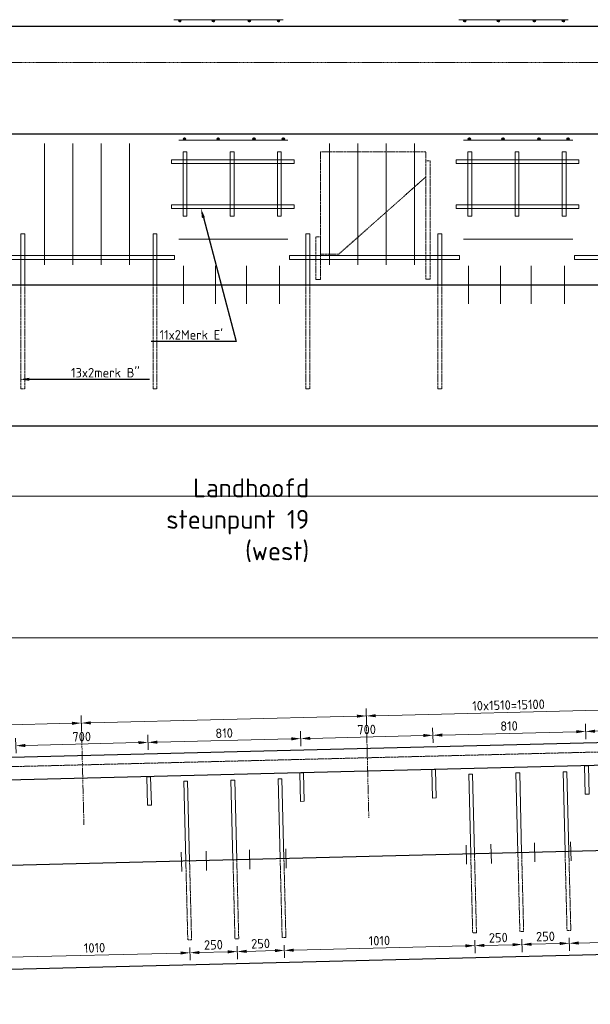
# Model space of a CAD drawing. Header units: millimetres. Extents: x -8028558 to 327273, y -63352 to 83293.
# Tile 182 of 195: x 293633 to 296656, y 5187 to 10398. Entities that reach past the tile are written whole.
import ezdxf
from ezdxf import colors
from ezdxf.entities.mleader import LeaderData, LeaderLine
from ezdxf.math import Vec2, Vec3

# ---------------------------------------------------------------- set-up
doc = ezdxf.new("R2010")
doc.units = ezdxf.units.MM
for name, pattern in [('NLCS-HIDDEN', [4, 2, -2]), ('XX-AFBREEK', [7, 4, -1, 1, -1]), ('XX-HART', [13, 4, -2, 1, -2, 4]), ('ZZ-HIDDEN-SO', [4, 2, -2])]:
    doc.linetypes.add(name, pattern=pattern)
for name, color, linetype, lineweight in [('B-CO-BC-AFBREEKLIJN-G', 7, 'XX-AFBREEK', 18), ('B-CO-BC-BETONVORM-GD', 90, 'Continuous', 25), ('B-CO-BC-BETONVORM-GN', 10, 'ZZ-HIDDEN-SO', 13), ('B-CO-BC-BETONVORM_GEWAPEND-T70', 210, 'Continuous', 70), ('B-CO-BC-STORTNAAD-GD', 10, 'BC-STORTNAAD', 25), ('B-CO-BC-WAPENING-GD', 130, 'Continuous', 25), ('B-CO-BC-WAPENING_HOOFDWAPENING-G', 170, 'Continuous', 18), ('B-CO-BC-WAPENING_HOOFDWAPENING-GN', 140, 'NLCS-HIDDEN', 13), ('B-CO-SC-STAALVORM-AD', 252, 'Continuous', 18), ('X-XX-AL-HARTLIJN-G', 7, 'XX-HART', 18), ('X-XX-AL-M', 7, 'Continuous', 18), ('X-XX-AL-VERWIJZING-T25', 7, 'Continuous', 25)]:
    doc.layers.add(name, color=color, linetype=linetype, lineweight=lineweight)
doc.styles.add('NLCS-ISO-MM20-T25', font='NLCS-ISO.ttf', dxfattribs={"height": 50})
doc.styles.add('NLCS-ISO-MM20-T50', font='NLCS-ISO.ttf', dxfattribs={"height": 100})
doc.linetypes.add('BC-STORTNAAD', pattern='A,15,-1,[175,NLCS.SHX,S=1,R=0,X=0,Y=0],-1', length=17)
doc.dimstyles.new('NLCS-MM20-T25-PIJL_L0_H4', dxfattribs={"dimscale": 20, "dimtxt": 2.5, "dimasz": 2.5, "dimexe": 2, "dimexo": 2, "dimgap": 0.7, "dimtad": 1, "dimdec": 0, "dimzin": 0, "dimdsep": 46, "dimtxsty": 'NLCS-ISO-MM20-T25', "dimcen": 0, "dimdle": 2, "dimclrd": 256, "dimclre": 256, "dimclrt": 256, "dimadec": 4, "dimazin": 0, "dimtfac": 1, "dimtdec": 3, "dimtofl": 0, "dimtmove": 0, "dimatfit": 3, "dimfxl": 2, "dimfxlon": 1, "dimtfillclr": 256, "dimtolj": 1, "dimtzin": 0, "dimlwd": -1, "dimlwe": -1, "dimarcsym": 0})
pattern_1 = [(45, (-25, 0), (-2.828427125, 2.828427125), []), (45, (-25, 2.4284), (-2.828427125, 2.828427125), []), (45, (-25, 2.5284), (-2.828427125, 2.828427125), []), (45, (-25, 2.6284), (-2.828427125, 2.828427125), [])]
pattern_2 = [(45, (0, 0), (-2.828427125, 2.828427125), []), (45, (0, 2.4284), (-2.828427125, 2.828427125), []), (45, (0, 2.5284), (-2.828427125, 2.828427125), []), (45, (0, 2.6284), (-2.828427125, 2.828427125), [])]

# ---------------------------------------------------------------- blocks, each defined once
blk = doc.blocks.new('*D1098')
at = {"layer": 'X-XX-AL-M', "transparency": 16777216}
for p, q in [((287393.2, 7086.2), (287393.2, 7166.2)), ((306353.2, 7086.2), (306353.2, 7166.2)), ((287443.2, 7126.2), (306303.2, 7126.2))]:
    blk.add_line(p, q, dxfattribs=at)
for points in [[(287443.2, 7134.6), (287443.2, 7117.9), (287393.2, 7126.2)], [(306303.2, 7134.6), (306303.2, 7117.9), (306353.2, 7126.2)]]:
    blk.add_solid(points, dxfattribs=at)
at = {"layer": 'X-XX-AL-M', "transparency": 16777216, "insert": (296873.2, 7165.2), "char_height": 50, "attachment_point": 5, "style": 'NLCS-ISO-MM20-T25'}
blk.add_mtext('\\A1;18960', dxfattribs=at)
blk = doc.blocks.new('*D1103')
at = {"layer": 'X-XX-AL-M', "transparency": 16777216}
for p, q in [((292451.3, 6597.6), (292449.3, 6677.6)), ((292500.3, 6638.8), (293909.8, 6674.1)), ((293960.8, 6635.3), (293958.8, 6715.3))]:
    blk.add_line(p, q, dxfattribs=at)
for points in [[(293909.6, 6682.4), (293910, 6665.7), (293959.8, 6675.3)], [(292500.1, 6647.2), (292500.5, 6630.5), (292450.3, 6637.6)]]:
    blk.add_solid(points, dxfattribs=at)
blk = doc.blocks.new('*D1104')
at = {"layer": 'X-XX-AL-M', "transparency": 16777216}
for p, q in [((295470.4, 6673.1), (295468.4, 6753.1)), ((293960.8, 6635.3), (293958.8, 6715.3)), ((294009.8, 6676.6), (295419.4, 6711.8))]:
    blk.add_line(p, q, dxfattribs=at)
for points in [[(294009.6, 6684.9), (294010, 6668.2), (293959.8, 6675.3)], [(295419.2, 6720.1), (295419.6, 6703.5), (295469.4, 6713.1)]]:
    blk.add_solid(points, dxfattribs=at)
blk = doc.blocks.new('*D1105')
at = {"layer": 'X-XX-AL-M', "transparency": 16777216}
for p, q in [((296979.9, 6710.8), (296977.9, 6790.8)), ((295470.4, 6673.1), (295468.4, 6753.1)), ((295519.3, 6714.3), (296928.9, 6749.6))]:
    blk.add_line(p, q, dxfattribs=at)
for points in [[(296928.7, 6757.9), (296929.1, 6741.2), (296978.9, 6750.8)], [(295519.1, 6722.6), (295519.5, 6706), (295469.4, 6713.1)]]:
    blk.add_solid(points, dxfattribs=at)
at = {"layer": 'X-XX-AL-M', "transparency": 16777216, "insert": (296223.1, 6770.9), "char_height": 50, "attachment_point": 5, "rotation": 1.4321, "style": 'NLCS-ISO-MM20-T25'}
blk.add_mtext('\\A1;10x1510=15100', dxfattribs=at)
blk = doc.blocks.new('*D1122')
at = {"layer": 'X-XX-AL-M', "transparency": 16777216}
for p, q in [((293613.6, 6515.5), (293611.6, 6595.4)), ((293662.6, 6556.7), (294262.4, 6571.7)), ((294313.4, 6533), (294311.4, 6612.9))]:
    blk.add_line(p, q, dxfattribs=at)
for points in [[(294262.2, 6580), (294262.6, 6563.4), (294312.4, 6573)], [(293662.4, 6565), (293662.8, 6548.4), (293612.6, 6555.5)]]:
    blk.add_solid(points, dxfattribs=at)
at = {"layer": 'X-XX-AL-M', "transparency": 16777216, "insert": (293961.5, 6603.2), "char_height": 50, "attachment_point": 5, "rotation": 1.4321, "style": 'NLCS-ISO-MM20-T25'}
blk.add_mtext('\\A1;700', dxfattribs=at)
blk = doc.blocks.new('*D1123')
at = {"layer": 'X-XX-AL-M', "transparency": 16777216}
for p, q in [((295123.1, 6553.2), (295121.1, 6633.2)), ((294313.4, 6533), (294311.4, 6612.9)), ((294362.3, 6574.2), (295072.1, 6591.9))]:
    blk.add_line(p, q, dxfattribs=at)
for points in [[(294362.1, 6582.5), (294362.6, 6565.9), (294312.4, 6573)], [(295071.9, 6600.3), (295072.3, 6583.6), (295122.1, 6593.2)]]:
    blk.add_solid(points, dxfattribs=at)
at = {"layer": 'X-XX-AL-M', "transparency": 16777216, "insert": (294716.3, 6622.1), "char_height": 50, "attachment_point": 5, "rotation": 1.4321, "style": 'NLCS-ISO-MM20-T25'}
blk.add_mtext('\\A1;810', dxfattribs=at)
blk = doc.blocks.new('*D1124')
at = {"layer": 'X-XX-AL-M', "transparency": 16777216}
for p, q in [((295123.1, 6553.2), (295121.1, 6633.2)), ((295822.9, 6570.7), (295820.9, 6650.7)), ((295172.1, 6594.4), (295771.9, 6609.4))]:
    blk.add_line(p, q, dxfattribs=at)
for points in [[(295171.9, 6602.8), (295172.3, 6586.1), (295122.1, 6593.2)], [(295771.7, 6617.8), (295772.1, 6601.1), (295821.9, 6610.7)]]:
    blk.add_solid(points, dxfattribs=at)
at = {"layer": 'X-XX-AL-M', "transparency": 16777216, "insert": (295471, 6640.9), "char_height": 50, "attachment_point": 5, "rotation": 1.4321, "style": 'NLCS-ISO-MM20-T25'}
blk.add_mtext('\\A1;700', dxfattribs=at)
blk = doc.blocks.new('*D1125')
at = {"layer": 'X-XX-AL-M', "transparency": 16777216}
for p, q in [((296632.6, 6590.9), (296630.6, 6670.9)), ((295822.9, 6570.7), (295820.9, 6650.7)), ((295871.9, 6611.9), (296581.7, 6629.7))]:
    blk.add_line(p, q, dxfattribs=at)
for points in [[(295871.7, 6620.3), (295872.1, 6603.6), (295821.9, 6610.7)], [(296581.4, 6638), (296581.9, 6621.4), (296631.6, 6630.9)]]:
    blk.add_solid(points, dxfattribs=at)
at = {"layer": 'X-XX-AL-M', "transparency": 16777216, "insert": (296225.8, 6659.8), "char_height": 50, "attachment_point": 5, "rotation": 1.4321, "style": 'NLCS-ISO-MM20-T25'}
blk.add_mtext('\\A1;810', dxfattribs=at)
blk = doc.blocks.new('*D1126')
at = {"layer": 'X-XX-AL-M', "transparency": 16777216}
for p, q in [((296632.6, 6590.9), (296630.6, 6670.9)), ((297332.4, 6608.4), (297330.4, 6688.4)), ((296681.6, 6632.2), (297281.4, 6647.2))]:
    blk.add_line(p, q, dxfattribs=at)
for points in [[(296681.4, 6640.5), (296681.8, 6623.9), (296631.6, 6630.9)], [(297281.2, 6655.5), (297281.6, 6638.8), (297331.4, 6648.4)]]:
    blk.add_solid(points, dxfattribs=at)
at = {"layer": 'X-XX-AL-M', "transparency": 16777216, "insert": (296980.6, 6678.7), "char_height": 50, "attachment_point": 5, "rotation": 1.4321, "style": 'NLCS-ISO-MM20-T25'}
blk.add_mtext('\\A1;700', dxfattribs=at)
blk = doc.blocks.new('*D1058')
at = {"layer": 'X-XX-AL-M', "transparency": 16777216}
for p, q in [((294534.6, 5487.6), (294536.3, 5419.6)), ((293524.9, 5462.4), (293526.6, 5394.3)), ((293575.6, 5435.6), (294485.3, 5458.3))]:
    blk.add_line(p, q, dxfattribs=at)
for points in [[(293575.4, 5443.9), (293575.8, 5427.2), (293525.6, 5434.3)], [(294485.1, 5466.6), (294485.5, 5450), (294535.3, 5459.6)]]:
    blk.add_solid(points, dxfattribs=at)
at = {"layer": 'X-XX-AL-M', "transparency": 16777216, "insert": (294029.5, 5485.9), "char_height": 50, "attachment_point": 5, "rotation": 1.4321, "style": 'NLCS-ISO-MM20-T25'}
blk.add_mtext('\\A1;1010', dxfattribs=at)
blk = doc.blocks.new('*D1059')
at = {"layer": 'X-XX-AL-M', "transparency": 16777216}
for p, q in [((294534.6, 5487.6), (294536.3, 5419.6)), ((294784.5, 5493.9), (294786.2, 5425.8)), ((294585.3, 5460.8), (294735.2, 5464.6))]:
    blk.add_line(p, q, dxfattribs=at)
for points in [[(294735, 5472.9), (294735.5, 5456.2), (294785.2, 5465.8)], [(294585.1, 5469.1), (294585.5, 5452.5), (294535.3, 5459.6)]]:
    blk.add_solid(points, dxfattribs=at)
at = {"layer": 'X-XX-AL-M', "transparency": 16777216, "insert": (294659.3, 5501.7), "char_height": 50, "attachment_point": 5, "rotation": 1.4321, "style": 'NLCS-ISO-MM20-T25'}
blk.add_mtext('\\A1;250', dxfattribs=at)
blk = doc.blocks.new('*D1060')
at = {"layer": 'X-XX-AL-M', "transparency": 16777216}
for p, q in [((294784.5, 5493.9), (294786.2, 5425.8)), ((295034.4, 5500.1), (295036.1, 5432.1)), ((294835.2, 5467.1), (294985.2, 5470.8))]:
    blk.add_line(p, q, dxfattribs=at)
for points in [[(294835, 5475.4), (294835.4, 5458.7), (294785.2, 5465.8)], [(294985, 5479.1), (294985.4, 5462.5), (295035.1, 5472.1)]]:
    blk.add_solid(points, dxfattribs=at)
at = {"layer": 'X-XX-AL-M', "transparency": 16777216, "insert": (294909.2, 5507.9), "char_height": 50, "attachment_point": 5, "rotation": 1.4321, "style": 'NLCS-ISO-MM20-T25'}
blk.add_mtext('\\A1;250', dxfattribs=at)
blk = doc.blocks.new('*D1061')
at = {"layer": 'X-XX-AL-M', "transparency": 16777216}
for p, q in [((296044.1, 5525.4), (296045.8, 5457.3)), ((295034.4, 5500.1), (295036.1, 5432.1)), ((295085.1, 5473.3), (295994.8, 5496))]:
    blk.add_line(p, q, dxfattribs=at)
for points in [[(295084.9, 5481.6), (295085.3, 5465), (295035.1, 5472.1)], [(295994.6, 5504.4), (295995.1, 5487.7), (296044.8, 5497.3)]]:
    blk.add_solid(points, dxfattribs=at)
at = {"layer": 'X-XX-AL-M', "transparency": 16777216, "insert": (295539, 5523.7), "char_height": 50, "attachment_point": 5, "rotation": 1.4321, "style": 'NLCS-ISO-MM20-T25'}
blk.add_mtext('\\A1;1010', dxfattribs=at)
blk = doc.blocks.new('*D1062')
at = {"layer": 'X-XX-AL-M', "transparency": 16777216}
for p, q in [((296044.1, 5525.4), (296045.8, 5457.3)), ((296294.1, 5531.6), (296295.8, 5463.6)), ((296094.8, 5498.5), (296244.8, 5502.3))]:
    blk.add_line(p, q, dxfattribs=at)
for points in [[(296094.6, 5506.9), (296095, 5490.2), (296044.8, 5497.3)], [(296244.6, 5510.6), (296245, 5494), (296294.8, 5503.5)]]:
    blk.add_solid(points, dxfattribs=at)
at = {"layer": 'X-XX-AL-M', "transparency": 16777216, "insert": (296168.8, 5539.4), "char_height": 50, "attachment_point": 5, "rotation": 1.4321, "style": 'NLCS-ISO-MM20-T25'}
blk.add_mtext('\\A1;250', dxfattribs=at)
blk = doc.blocks.new('*D1063')
at = {"layer": 'X-XX-AL-M', "transparency": 16777216}
for p, q in [((296294.1, 5531.6), (296295.8, 5463.6)), ((296544, 5537.9), (296545.7, 5469.8)), ((296344.7, 5504.8), (296494.7, 5508.5))]:
    blk.add_line(p, q, dxfattribs=at)
for points in [[(296344.5, 5513.1), (296344.9, 5496.5), (296294.8, 5503.5)], [(296494.5, 5516.9), (296494.9, 5500.2), (296544.7, 5509.8)]]:
    blk.add_solid(points, dxfattribs=at)
at = {"layer": 'X-XX-AL-M', "transparency": 16777216, "insert": (296418.7, 5545.7), "char_height": 50, "attachment_point": 5, "rotation": 1.4321, "style": 'NLCS-ISO-MM20-T25'}
blk.add_mtext('\\A1;250', dxfattribs=at)
blk = doc.blocks.new('*D1064')
at = {"layer": 'X-XX-AL-M', "transparency": 16777216}
for p, q in [((296544, 5537.9), (296545.7, 5469.8)), ((296594.7, 5511), (297504.4, 5533.8)), ((297553.7, 5563.1), (297555.4, 5495))]:
    blk.add_line(p, q, dxfattribs=at)
for points in [[(297504.2, 5542.1), (297504.6, 5525.5), (297554.4, 5535)], [(296594.5, 5519.4), (296594.9, 5502.7), (296544.7, 5509.8)]]:
    blk.add_solid(points, dxfattribs=at)
at = {"layer": 'X-XX-AL-M', "transparency": 16777216, "insert": (297048.5, 5561.4), "char_height": 50, "attachment_point": 5, "rotation": 1.4321, "style": 'NLCS-ISO-MM20-T25'}
blk.add_mtext('\\A1;1010', dxfattribs=at)

msp = doc.modelspace()

# ---------------------------------------------------------------- hatches: boundary and pattern name
at = {"layer": 'B-CO-SC-STAALVORM-AD'}
h = msp.add_hatch(dxfattribs=at)
h.set_pattern_fill('ACO-STAAL', color=256, pattern_type=2)
h.set_pattern_definition(pattern_1)
h.paths.add_polyline_path([(294475.3, 10392.1, 1), (294487.3, 10392.1, 1)])
h = msp.add_hatch(dxfattribs=at)
h.set_pattern_fill('ACO-STAAL', color=256, pattern_type=2)
h.set_pattern_definition(pattern_1)
h.paths.add_polyline_path([(294653.6, 10392.1, 1), (294665.6, 10392.1, 1)])
h = msp.add_hatch(dxfattribs=at)
h.set_pattern_fill('ACO-STAAL', color=256, pattern_type=2)
h.set_pattern_definition(pattern_1)
h.paths.add_polyline_path([(294843.6, 10392.1, 1), (294855.6, 10392.1, 1)])
h = msp.add_hatch(dxfattribs=at)
h.set_pattern_fill('ACO-STAAL', color=256, pattern_type=2)
h.set_pattern_definition(pattern_1)
h.paths.add_polyline_path([(294998.2, 10392.1, 1), (295010.2, 10392.1, 1)])
h = msp.add_hatch(dxfattribs=at)
h.set_pattern_fill('ACO-STAAL', color=256, pattern_type=2)
h.set_pattern_definition(pattern_1)
h.paths.add_polyline_path([(295984.8, 10392.1, 1), (295996.8, 10392.1, 1)])
h = msp.add_hatch(dxfattribs=at)
h.set_pattern_fill('ACO-STAAL', color=256, pattern_type=2)
h.set_pattern_definition(pattern_1)
h.paths.add_polyline_path([(296163.1, 10392.1, 1), (296175.1, 10392.1, 1)])
h = msp.add_hatch(dxfattribs=at)
h.set_pattern_fill('ACO-STAAL', color=256, pattern_type=2)
h.set_pattern_definition(pattern_1)
h.paths.add_polyline_path([(296353.1, 10392.1, 1), (296365.1, 10392.1, 1)])
h = msp.add_hatch(dxfattribs=at)
h.set_pattern_fill('ACO-STAAL', color=256, pattern_type=2)
h.set_pattern_definition(pattern_1)
h.paths.add_polyline_path([(296507.8, 10392.1, 1), (296519.8, 10392.1, 1)])
h = msp.add_hatch(dxfattribs=at)
h.set_pattern_fill('ACO-STAAL', color=256, pattern_type=2)
h.set_pattern_definition(pattern_2)
h.paths.add_polyline_path([(294512.3, 9767.3, 1), (294500.3, 9767.3, 1)])
h = msp.add_hatch(dxfattribs=at)
h.set_pattern_fill('ACO-STAAL', color=256, pattern_type=2)
h.set_pattern_definition(pattern_2)
h.paths.add_polyline_path([(294690.6, 9767.3, 1), (294678.6, 9767.3, 1)])
h = msp.add_hatch(dxfattribs=at)
h.set_pattern_fill('ACO-STAAL', color=256, pattern_type=2)
h.set_pattern_definition(pattern_2)
h.paths.add_polyline_path([(294880.6, 9767.3, 1), (294868.6, 9767.3, 1)])
h = msp.add_hatch(dxfattribs=at)
h.set_pattern_fill('ACO-STAAL', color=256, pattern_type=2)
h.set_pattern_definition(pattern_2)
h.paths.add_polyline_path([(295035.2, 9767.3, 1), (295023.2, 9767.3, 1)])
h = msp.add_hatch(dxfattribs=at)
h.set_pattern_fill('ACO-STAAL', color=256, pattern_type=2)
h.set_pattern_definition(pattern_2)
h.paths.add_polyline_path([(296021.8, 9767.3, 1), (296009.8, 9767.3, 1)])
h = msp.add_hatch(dxfattribs=at)
h.set_pattern_fill('ACO-STAAL', color=256, pattern_type=2)
h.set_pattern_definition(pattern_2)
h.paths.add_polyline_path([(296200.1, 9767.3, 1), (296188.1, 9767.3, 1)])
h = msp.add_hatch(dxfattribs=at)
h.set_pattern_fill('ACO-STAAL', color=256, pattern_type=2)
h.set_pattern_definition(pattern_2)
h.paths.add_polyline_path([(296390.1, 9767.3, 1), (296378.1, 9767.3, 1)])
h = msp.add_hatch(dxfattribs=at)
h.set_pattern_fill('ACO-STAAL', color=256, pattern_type=2)
h.set_pattern_definition(pattern_2)
h.paths.add_polyline_path([(296544.8, 9767.3, 1), (296532.8, 9767.3, 1)])

# ---------------------------------------------------------------- linework, layer by layer
at = {"layer": 'B-CO-BC-AFBREEKLIJN-G', "flags": 128}
msp.add_lwpolyline([(285464.9, 10171.4), (307459.2, 10171.4)], dxfattribs=at)
at = {"layer": 'B-CO-BC-BETONVORM-GD', "flags": 128}
for points in [[(286154.1, 10364.7), (306174.1, 10364.7)], [(286154.1, 9794.7), (306174.1, 9794.7)], [(286154.1, 8994.7), (306344.1, 8994.7)], [(305119.1, 8246.4), (286114.1, 8246.4)], [(304364.4, 7875.3), (286114.1, 7877)], [(306353.2, 6811.7), (287590.6, 6342.7)], [(306353.2, 6691.7), (287349.1, 6217.7)], [(286168.2, 5186.7), (306353.2, 5691.4)]]:
    msp.add_lwpolyline(points, dxfattribs=at)
at = {"layer": 'B-CO-BC-BETONVORM-GN', "flags": 128}
msp.add_lwpolyline([(306353.2, 6762.9), (287393.2, 6290.1)], dxfattribs=at)
at = {"layer": 'B-CO-BC-STORTNAAD-GD', "flags": 128}
msp.add_lwpolyline([(306353.2, 6241.5), (286168.2, 5736.9)], dxfattribs=at)
at = {"layer": 'B-CO-BC-WAPENING-GD'}
for centre in [(294481.3, 10392.1), (294659.6, 10392.1), (294849.6, 10392.1), (295004.2, 10392.1), (295990.8, 10392.1), (296169.1, 10392.1), (296359.1, 10392.1), (296513.8, 10392.1), (294506.3, 9767.3), (294684.6, 9767.3), (294874.6, 9767.3), (295029.2, 9767.3), (296015.8, 9767.3), (296194.1, 9767.3), (296384.1, 9767.3), (296538.8, 9767.3)]:
    msp.add_circle(centre, 6, dxfattribs=at)
at = {"layer": 'B-CO-BC-WAPENING_HOOFDWAPENING-G', "flags": 128}
for points in [[(294450.5, 10398.2), (295029.4, 10398.2)], [(295960, 10398.2), (296539, 10398.2)], [(294475.5, 9761.3), (295054.4, 9761.3)], [(295985, 9761.3), (296564, 9761.3)], [(293764.8, 9100.6), (293764.8, 9742.2)], [(293914.8, 9100.6), (293914.8, 9742.2)], [(294064.8, 9100.6), (294064.8, 9742.2)], [(294214.8, 9100.6), (294214.8, 9742.2)], [(295274.4, 9100.6), (295274.4, 9742.2)], [(295424.4, 9100.6), (295424.4, 9742.2)], [(295574.4, 9100.6), (295574.4, 9742.2)], [(295724.4, 9100.6), (295724.4, 9742.2)], [(293639.8, 9264.7), (293659.8, 9264.7)], [(293639.8, 9264.7), (293639.8, 8994.7)], [(293659.8, 9264.7), (293659.8, 8994.7)], [(294339.6, 9264.7), (294359.6, 9264.7)], [(294339.6, 9264.7), (294339.6, 8994.7)], [(294359.6, 9264.7), (294359.6, 8994.7)], [(294475.5, 9236.9), (295054.4, 9236.9)], [(295149.4, 9264.7), (295169.4, 9264.7)], [(295149.4, 9264.7), (295149.4, 8994.7)], [(295169.4, 9264.7), (295169.4, 8994.7)], [(295849.2, 9264.7), (295869.2, 9264.7)], [(295849.2, 9264.7), (295849.2, 8994.7)], [(295869.2, 9264.7), (295869.2, 8994.7)], [(295985, 9236.9), (296564, 9236.9)], [(294500.6, 9094.7), (294500.6, 8894.7)], [(294671.3, 9094.7), (294671.3, 8894.7)], [(294834, 9094.7), (294834, 8894.7)], [(295009.5, 9094.7), (295009.5, 8894.7)], [(296010.2, 9094.7), (296010.2, 8894.7)], [(296180.9, 9094.7), (296180.9, 8894.7)], [(296343.5, 9094.7), (296343.5, 8894.7)], [(296519, 9094.7), (296519, 8894.7)], [(295136.7, 6411.3), (295116.7, 6410.8)], [(295120.4, 6260.8), (295116.7, 6410.8)], [(295140.4, 6261.3), (295136.7, 6411.3)], [(295836.4, 6428.8), (295816.4, 6428.3)], [(295820.2, 6278.3), (295816.4, 6428.3)], [(295840.2, 6278.8), (295836.4, 6428.8)], [(296282.1, 6411.6), (296262.1, 6411.1)], [(296272.6, 5989.5), (296262.1, 6411.1)], [(296292.6, 5990), (296282.1, 6411.6)], [(296532, 6417.8), (296512, 6417.3)], [(296522.5, 5995.8), (296512, 6417.3)], [(296542.5, 5996.3), (296532, 6417.8)], [(296646.2, 6449), (296626.2, 6448.5)], [(296629.9, 6298.6), (296626.2, 6448.5)], [(296649.9, 6299.1), (296646.2, 6449)], [(294326.9, 6391), (294306.9, 6390.5)], [(294310.7, 6240.6), (294306.9, 6390.5)], [(294330.7, 6241.1), (294326.9, 6391)], [(294522.6, 6367.6), (294502.6, 6367.1)], [(294513.2, 5945.5), (294502.6, 6367.1)], [(294533.1, 5946), (294522.6, 6367.6)], [(294772.5, 6373.8), (294752.5, 6373.3)], [(294763.1, 5951.8), (294752.5, 6373.3)], [(294783.1, 5952.3), (294772.5, 6373.8)], [(295022.5, 6380.1), (295002.5, 6379.6)], [(295013, 5958), (295002.5, 6379.6)], [(295033, 5958.5), (295022.5, 6380.1)], [(296032.1, 6405.3), (296012.1, 6404.8)], [(296022.7, 5983.3), (296012.1, 6404.8)], [(296042.7, 5983.8), (296032.1, 6405.3)], [(295140.4, 6261.3), (295120.4, 6260.8)], [(295840.2, 6278.8), (295820.2, 6278.3)], [(296649.9, 6299.1), (296629.9, 6298.6)], [(294330.7, 6241.1), (294310.7, 6240.6)], [(296554.4, 5945.9), (296551.9, 6047.2)], [(294622.9, 5895.1), (294620.3, 5996.5)], [(294853.2, 5902.6), (294850.6, 6004)], [(295044.9, 5908.1), (295042.3, 6009.5)], [(296001.1, 5928.2), (295998.6, 6029.5)], [(296132.4, 5932.8), (296129.9, 6034.2)], [(296362.7, 5940.3), (296360.1, 6041.7)], [(294491.6, 5890.4), (294489, 5991.8)]]:
    msp.add_lwpolyline(points, dxfattribs=at)
at = {"layer": 'B-CO-BC-WAPENING_HOOFDWAPENING-G'}
for points in [[(294498.5, 9698.8), (294518.5, 9698.8), (294518.5, 9358.8), (294498.5, 9358.8)], [(294748.5, 9698.8), (294768.5, 9698.8), (294768.5, 9358.8), (294748.5, 9358.8)], [(294998.5, 9698.8), (295018.5, 9698.8), (295018.5, 9358.8), (294998.5, 9358.8)], [(296008, 9698.8), (296028, 9698.8), (296028, 9358.8), (296008, 9358.8)], [(296258, 9698.8), (296278, 9698.8), (296278, 9358.8), (296258, 9358.8)], [(296508, 9698.8), (296528, 9698.8), (296528, 9358.8), (296508, 9358.8)], [(294436.5, 9656.2), (295086.5, 9656.2), (295086.5, 9636.2), (294436.5, 9636.2)], [(295946.1, 9656.2), (296596.1, 9656.2), (296596.1, 9636.2), (295946.1, 9636.2)], [(294436.5, 9418.7), (295086.5, 9418.7), (295086.5, 9398.7), (294436.5, 9398.7)], [(295946.1, 9418.7), (296596.1, 9418.7), (296596.1, 9398.7), (295946.1, 9398.7)], [(293552.9, 9149.7), (294452.9, 9149.7), (294452.9, 9129.7), (293552.9, 9129.7)], [(295062.4, 9149.7), (295962.4, 9149.7), (295962.4, 9129.7), (295062.4, 9129.7)], [(296571.9, 9149.7), (297471.9, 9149.7), (297471.9, 9129.7), (296571.9, 9129.7)]]:
    msp.add_lwpolyline(points, close=True, dxfattribs=at)
at = {"layer": 'B-CO-BC-WAPENING_HOOFDWAPENING-GN', "flags": 128}
for points in [[(295785.3, 9699), (295226.7, 9699)], [(295226.7, 9699), (295226.7, 9157.7)], [(295785.3, 9650.3), (295785.3, 9699)], [(295324, 9157.7), (295785.3, 9566.5)], [(295226.7, 9157.7), (295324, 9157.7)], [(293639.8, 8994.7), (293639.8, 8444.7)], [(293659.8, 8444.7), (293659.8, 8994.7)], [(294339.6, 8994.7), (294339.6, 8444.7)], [(294359.6, 8444.7), (294359.6, 8994.7)], [(295149.4, 8994.7), (295149.4, 8444.7)], [(295169.4, 8444.7), (295169.4, 8994.7)], [(295849.2, 8994.7), (295849.2, 8444.7)], [(295869.2, 8444.7), (295869.2, 8994.7)], [(293639.8, 8444.7), (293659.8, 8444.7)], [(294339.6, 8444.7), (294359.6, 8444.7)], [(295149.4, 8444.7), (295169.4, 8444.7)], [(295849.2, 8444.7), (295869.2, 8444.7)], [(296522.5, 5995.8), (296533, 5577.6)], [(296542.5, 5996.3), (296553, 5578.1)], [(294513.2, 5945.5), (294523.6, 5527.4)], [(294533.1, 5946), (294543.6, 5527.9)], [(294763.1, 5951.8), (294773.5, 5533.6)], [(294783.1, 5952.3), (294793.5, 5534.1)], [(295013, 5958), (295023.5, 5539.9)], [(295033, 5958.5), (295043.4, 5540.4)], [(296022.7, 5983.3), (296033.1, 5565.1)], [(296042.7, 5983.8), (296053.1, 5565.6)], [(296272.6, 5989.5), (296283.1, 5571.3)], [(296292.6, 5990), (296303.1, 5571.8)], [(296553, 5578.1), (296533, 5577.6)], [(294543.6, 5527.9), (294523.6, 5527.4)], [(294793.5, 5534.1), (294773.5, 5533.6)], [(295043.4, 5540.4), (295023.5, 5539.9)], [(296053.1, 5565.6), (296033.1, 5565.1)], [(296303.1, 5571.8), (296283.1, 5571.3)]]:
    msp.add_lwpolyline(points, dxfattribs=at)
at = {"layer": 'B-CO-BC-WAPENING_HOOFDWAPENING-GN'}
for points in [[(295807.6, 9024.3), (295785.3, 9024.3), (295785.3, 9650.3), (295807.6, 9650.3)], [(295226.7, 9248.1), (295201.5, 9248.1), (295201.5, 9022.2), (295226.7, 9022.2)]]:
    msp.add_lwpolyline(points, close=True, dxfattribs=at)
at = {"layer": 'X-XX-AL-HARTLIJN-G', "flags": 128}
for points in [[(293973.3, 6136.4), (293959.8, 6675.3)], [(295482.8, 6174.1), (295469.4, 6713.1)]]:
    msp.add_lwpolyline(points, dxfattribs=at)

# ---------------------------------------------------------------- texts
at = {"layer": 'B-CO-BC-BETONVORM_GEWAPEND-T70', "ltscale": 500, "insert": (295166.8, 7970.5), "char_height": 100, "attachment_point": 3, "style": 'NLCS-ISO-MM20-T50'}
msp.add_mtext_dynamic_manual_height_columns('Landhoofd steunpunt 19 (west)', width=1017.623, gutter_width=35, heights=[0], dxfattribs=at)

# ---------------------------------------------------------------- dimensions: what is measured, and where the dimension line sits
at = {"layer": 'X-XX-AL-M'}
dim = msp.add_linear_dim(base=(306353.2, 7126.2), p1=(287393.2, 6370.3), p2=(306353.2, 6811.7), dimstyle='NLCS-MM20-T25-PIJL_L0_H4', dxfattribs=at)
dim.commit()
dim.dimension.update_dxf_attribs({"geometry": '*D1098', "text_midpoint": (296873.2, 7165.2)})
for base, p1, p2, text, picture, middle in [((296978.9, 6750.8), (295473.7, 6539.7), (296983.2, 6577.5), '10x<>=15100', '*D1105', (296223.1, 6770.9)), ((295469.4, 6713.1), (293964.2, 6502), (295473.7, 6539.7), ' ', '*D1104', (294714.6, 6694.2)), ((293959.8, 6675.3), (292454.6, 6464.3), (293964.2, 6502), ' ', '*D1103', (293205.1, 6656.5))]:
    dim = msp.add_linear_dim(base=base, p1=p1, p2=p2, angle=181.4321, text=text, dimstyle='NLCS-MM20-T25-PIJL_L0_H4', dxfattribs=at)
    dim.commit()
    dim.dimension.update_dxf_attribs({"geometry": picture, "text_midpoint": middle})
for base, p1, p2, picture, middle in [((295821.9, 6610.7), (295126.7, 6411), (295826.4, 6428.5), '*D1124', (295471, 6640.9)), ((296631.6, 6630.9), (295826.4, 6428.5), (296636.2, 6448.8), '*D1125', (296225.8, 6659.8)), ((297331.4, 6648.4), (296636.2, 6448.8), (297336, 6466.3), '*D1126', (296980.6, 6678.7)), ((294312.4, 6573), (293617.1, 6373.3), (294316.9, 6390.8), '*D1122', (293961.5, 6603.2)), ((295122.1, 6593.2), (294316.9, 6390.8), (295126.7, 6411), '*D1123', (294716.3, 6622.1)), ((296544.7, 5509.8), (296293.1, 5571.6), (296543, 5577.8), '*D1063', (296418.7, 5545.7)), ((297554.4, 5535), (296543, 5577.8), (297552.7, 5603.1), '*D1064', (297048.5, 5561.4)), ((294535.3, 5459.6), (293523.9, 5502.4), (294533.6, 5527.6), '*D1058', (294029.5, 5485.9)), ((294785.2, 5465.8), (294533.6, 5527.6), (294783.5, 5533.9), '*D1059', (294659.3, 5501.7)), ((295035.1, 5472.1), (294783.5, 5533.9), (295033.4, 5540.1), '*D1060', (294909.2, 5507.9)), ((296044.8, 5497.3), (295033.4, 5540.1), (296043.1, 5565.3), '*D1061', (295539, 5523.7)), ((296294.8, 5503.5), (296043.1, 5565.3), (296293.1, 5571.6), '*D1062', (296168.8, 5539.4))]:
    dim = msp.add_linear_dim(base=base, p1=p1, p2=p2, angle=181.4321, dimstyle='NLCS-MM20-T25-PIJL_L0_H4', dxfattribs=at)
    dim.commit()
    dim.dimension.update_dxf_attribs({"geometry": picture, "text_midpoint": middle})

# ---------------------------------------------------------------- leaders
at = {"layer": 'X-XX-AL-VERWIJZING-T25'}
ml = msp.add_multileader_mtext('Standard', dxfattribs=at)
ml.set_content("11x2Merk E'", color=256, style='NLCS-ISO-MM20-T25')
ml.set_leader_properties(color=256, linetype='ByLayer', lineweight=-1)
ml.build(insert=Vec2(0, 0))
ml.multileader.update_dxf_attribs({"text_left_attachment_type": 5, "text_right_attachment_type": 5, "dogleg_length": 50, "arrow_head_size": 50})
ctx = ml.context
ctx.base_point, ctx.char_height, ctx.arrow_head_size, ctx.landing_gap_size, ctx.plane_origin = Vec3(294356.3, 8695.2), 50, 50, 18, Vec3(294743.5, 9398.7)
ctx.left_attachment, ctx.right_attachment = 5, 5
notes = []
notes.append((ctx, [(0, (1, 1, 0), (294779.8, 8695.2), (-1, 0), 50, [(0, [(294593.5, 9398.7)], 0, [])])]))
ctx.mtext.insert, ctx.mtext.flow_direction = Vec3(294374.3, 8755.2), 5
ml = msp.add_multileader_mtext('Standard', dxfattribs=at)
ml.set_content("13x2merk B''", color=256, style='NLCS-ISO-MM20-T25')
ml.set_leader_properties(color=256, linetype='ByLayer', lineweight=-1)
ml.build(insert=Vec2(0, 0))
ml.multileader.update_dxf_attribs({"text_left_attachment_type": 5, "text_right_attachment_type": 5, "dogleg_length": 50, "arrow_head_size": 50})
ctx = ml.context
ctx.base_point, ctx.char_height, ctx.arrow_head_size, ctx.landing_gap_size, ctx.plane_origin = Vec3(293887.2, 8494.7), 50, 50, 18, Vec3(293634.8, 8494.7)
ctx.left_attachment, ctx.right_attachment = 5, 5
notes.append((ctx, [(0, (1, 1, 0), (293837.2, 8494.7), (1, 0), 50, [(0, [(293634.8, 8494.7)], 0, [])])]))
ctx.mtext.insert, ctx.mtext.flow_direction = Vec3(293905.2, 8554.7), 5
for ctx, leaders in notes:
    for number, flags, end, landing, length, lines in leaders:
        leader = LeaderData()
        leader.index, (leader.has_last_leader_line, leader.has_dogleg_vector, leader.attachment_direction) = number, flags
        leader.last_leader_point, leader.dogleg_vector, leader.dogleg_length = Vec3(end), Vec3(landing), length
        for number, points, colour, breaks in lines:
            line = LeaderLine()
            line.index, line.vertices, line.color, line.breaks = number, Vec3.list(points), colors.encode_raw_color(colour), breaks
            leader.lines.append(line)
        ctx.leaders.append(leader)

doc.saveas('drawing.dxf')
